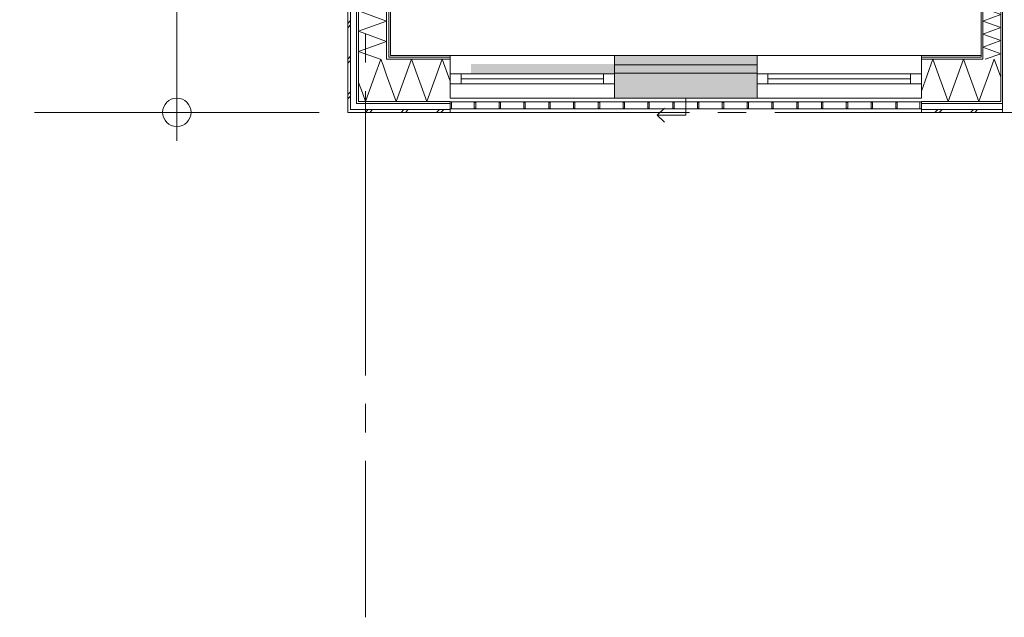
# Model space of a CAD drawing. Header units: millimetres. Extents: x -14925 to 266687, y -3550 to 35834.
# Tile 256 of 256: x 178882 to 185798, y -3550 to 652. Entities that reach past the tile are written whole.
import ezdxf
from ezdxf.enums import TextEntityAlignment as Align

# ---------------------------------------------------------------- set-up
doc = ezdxf.new("R2010")
doc.units = ezdxf.units.MM
doc.header["$MEASUREMENT"] = 0
doc.linetypes.add('B0204', pattern=[2600, 2000, -200, 200, -200])
for name, color, linetype in [('34 Balustrades', 7, 'Continuous'), ('A Stramien', 7, 'Continuous'), ('New_21 Buitenwanden', 7, 'Continuous'), ('New_21 Buitenwanden 2D arcering', 7, 'Continuous'), ('New_21 Buitenwanden Afdek-arcering', 7, 'Continuous'), ('New_21 Buitenwanden Deuren', 7, 'Continuous'), ('New_21 Buitenwanden Doorsnede-arcering', 7, 'Continuous'), ('New_21 Buitenwanden Laagscheidingslijnen', 7, 'Continuous'), ('New_21 Buitenwanden Ramen', 7, 'Continuous'), ('New_22 C Binnenwanden', 7, 'Continuous'), ('New_22 C Binnenwanden Doorsnede-arcering', 7, 'Continuous'), ('New_22 C Binnenwanden Laagscheidingslijnen', 7, 'Continuous'), ('New_Z Gebruiksopp Zone omranding', 7, 'Continuous'), ('Tekst_dim 1_ 100 .DO', 7, 'Continuous')]:
    doc.layers.add(name, color=color, linetype=linetype)
doc.styles.add('GENERATED_STYLE_2', font='verdana.ttf')
doc.dimstyles.new('GENERATED_STYLE__1', dxfattribs={"dimtxt": 400, "dimasz": 380, "dimexe": 0.18, "dimexo": 0.0625, "dimgap": 0, "dimtad": 1, "dimdec": 0, "dimzin": 0, "dimdsep": 46, "dimtxsty": 'GENERATED_STYLE_2', "dimblk": 'ARROWHEAD_7', "dimblk1": 'ARROWHEAD_7', "dimblk2": 'ARROWHEAD_7', "dimcen": 0.09, "dimse1": 1, "dimse2": 1, "dimclrd": 9, "dimclre": 9, "dimclrt": 9, "dimadec": 1, "dimazin": 0, "dimtfac": 1, "dimtdec": 4, "dimtmove": 0, "dimatfit": 3, "dimfxl": 1, "dimtolj": 1, "dimtzin": 0, "dimarcsym": 0})
pattern_1 = [(0, (181310.86, 0), (0, 100), [])]
pattern_2 = [(0, (181310.86, 0), (0, 346.41), [0, -200]), (0, (181410.86, 173.2), (0, 346.41), [0, -200])]
pattern_3 = [(270, (181310.86, 0), (100, 0), [])]

# ---------------------------------------------------------------- blocks, each defined once
blk = doc.blocks.new('*X3994', base_point=(181310.9, 0))
at = {"layer": 'New_21 Buitenwanden Doorsnede-arcering', "color": 7, "linetype": 'Continuous', "lineweight": 0}
for p, q in [((181374.3, 251.2), (181418.6, 373)), ((181434, 330.8), (181418.6, 373)), ((181288.9, 137.4), (181262.9, 208.9))]:
    blk.add_line(p, q, dxfattribs=at)
blk = doc.blocks.new('*X3997', base_point=(181310.9, 0))
at = {"layer": 'New_21 Buitenwanden Doorsnede-arcering', "color": 7, "linetype": 'Continuous', "lineweight": 0}
for p, q in [((181310.9, 0), (181330.9, 20)), ((181340.9, 0), (181360.9, 20)), ((181560.9, 0), (181580.9, 20)), ((181590.9, 0), (181610.9, 20)), ((181810.9, 0), (181830.9, 20)), ((181840.9, 0), (181860.9, 20))]:
    blk.add_line(p, q, dxfattribs=at)
blk = doc.blocks.new('*X3998', base_point=(181310.9, 0))
at = {"layer": 'New_21 Buitenwanden Doorsnede-arcering', "color": 7, "linetype": 'Continuous', "lineweight": 0}
for p, q in [((181458.9, 262.4), (181434, 330.8)), ((181310.9, 77), (181374.3, 251.2)), ((181310.9, 77), (181288.9, 137.4))]:
    blk.add_line(p, q, dxfattribs=at)
blk = doc.blocks.new('*X3999', base_point=(181310.9, 0))
at = {"layer": 'New_21 Buitenwanden Doorsnede-arcering', "color": 7, "linetype": 'Continuous', "lineweight": 0}
for p, q in [((181526.3, 77), (181634.1, 373)), ((181741.8, 77), (181634.1, 373)), ((181741.8, 77), (181849.5, 373)), ((181905.9, 218.3), (181849.5, 373)), ((181526.3, 77), (181458.9, 262.4))]:
    blk.add_line(p, q, dxfattribs=at)
blk = doc.blocks.new('Wall_593_2', base_point=(181485.9, 400))
at = {"layer": 'New_21 Buitenwanden Doorsnede-arcering', "linetype": 'Continuous', "lineweight": 0, "true_color": 0x000000}
h = blk.add_hatch(dxfattribs=at)
h.set_pattern_fill('325_Houtachtig_plaatmate_E3', color=18, style=0, pattern_type=2)
h.set_pattern_definition(pattern_1)
h.paths.add_polyline_path([(181465.6, 373), (181473.9, 384), (181473.9, 388), (181458.9, 388), (181458.9, 373)])
h = blk.add_hatch(dxfattribs=at)
h.set_pattern_fill('325_Houtachtig_plaatmate_E3', color=18, style=0, pattern_type=2)
h.set_pattern_definition(pattern_1)
h.paths.add_polyline_path([(181473.9, 384), (181465.6, 373), (181473.9, 373)])
h = blk.add_hatch(dxfattribs=at)
h.set_pattern_fill('720_Gips_0002', color=18, style=0, pattern_type=2)
h.set_pattern_definition(pattern_2)
h.paths.add_polyline_path([(181473.9, 388), (181476.9, 388), (181485.9, 400), (181473.9, 400)])
h = blk.add_hatch(dxfattribs=at)
h.set_pattern_fill('325_Houtachtig_plaatmate_E3', color=18, style=0, pattern_type=2)
h.set_pattern_definition(pattern_1)
h.paths.add_polyline_path([(181473.9, 388), (181473.9, 384), (181476.9, 388)])
h = blk.add_hatch(dxfattribs=at)
h.set_pattern_fill('325_Houtachtig_plaatmate_E3', color=18, style=0, pattern_type=2)
h.set_pattern_definition(pattern_1)
h.paths.add_polyline_path([(181473.9, 373), (181905.9, 373), (181905.9, 388), (181476.9, 388), (181473.9, 384)])
h = blk.add_hatch(dxfattribs=at)
h.set_pattern_fill('720_Gips_0002', color=18, style=0, pattern_type=2)
h.set_pattern_definition(pattern_2)
h.paths.add_polyline_path([(181485.9, 400), (181476.9, 388), (181485.9, 388)])
h = blk.add_hatch(dxfattribs=at)
h.set_pattern_fill('720_Gips_0002', color=18, style=0, pattern_type=2)
h.set_pattern_definition(pattern_2)
h.paths.add_polyline_path([(181485.9, 388), (181905.9, 388), (181905.9, 400), (181485.9, 400)])
h = blk.add_hatch(dxfattribs=at)
h.set_pattern_fill('325_Houtachtig_plaatmate_E3', color=18, style=0, pattern_type=2)
h.set_pattern_definition(pattern_1)
h.paths.add_polyline_path([(181262.9, 77), (181247.9, 77), (181247.9, 62), (181262.9, 62)])
h = blk.add_hatch(dxfattribs=at)
h.set_pattern_fill('325_Houtachtig_plaatmate_E3', color=18, style=0, pattern_type=2)
h.set_pattern_definition(pattern_1)
h.paths.add_polyline_path([(181262.9, 62), (181905.9, 62), (181905.9, 77), (181262.9, 77)])
at = {"layer": 'New_21 Buitenwanden', "color": 9, "linetype": 'Continuous', "lineweight": 0, "flags": 128}
for points in [[(181905.9, 400), (181485.9, 400)], [(181185.9, 0), (181185.9, 20)], [(181185.9, 0), (181905.9, 0)], [(181905.9, 20), (181905.9, 30)], [(181905.9, 0), (181905.9, 20)]]:
    blk.add_lwpolyline(points, dxfattribs=at)
at = {"layer": 'New_21 Buitenwanden Laagscheidingslijnen', "color": 9, "linetype": 'Continuous', "lineweight": 0}
for p, q in [((181262.9, 373), (181262.9, 102.7)), ((181458.9, 388), (181458.9, 373)), ((181465.6, 373), (181458.9, 373)), ((181465.6, 373), (181473.9, 373)), ((181473.9, 400), (181473.9, 388)), ((181476.9, 388), (181473.9, 388)), ((181473.9, 373), (181905.9, 373)), ((181476.9, 388), (181485.9, 388)), ((181485.9, 388), (181905.9, 388)), ((181247.9, 77), (181247.9, 62)), ((181262.9, 102.7), (181262.9, 77)), ((181262.9, 77), (181458.9, 77)), ((181458.9, 77), (181905.9, 77)), ((181205.9, 62), (181205.9, 26.7)), ((181205.9, 26.7), (181205.9, 20)), ((181205.9, 20), (181247.9, 20)), ((181247.9, 62), (181262.9, 62)), ((181247.9, 20), (181905.9, 20)), ((181262.9, 62), (181905.9, 62))]:
    blk.add_line(p, q, dxfattribs=at)
at = {"layer": 'New_21 Buitenwanden', "color": 1, "lineweight": 0}
for name in ['*X3994', '*X3999', '*X3998', '*X3997']:
    blk.add_blockref(name, (181310.9, 0), dxfattribs=at)
blk = doc.blocks.new('*X4015', base_point=(181310.9, 0))
at = {"layer": 'New_22 C Binnenwanden Doorsnede-arcering', "color": 7, "linetype": 'Continuous', "lineweight": 0}
for p, q in [((185647.9, 1559.2), (185773.9, 1605.1)), ((185661.5, 1646), (185773.9, 1605.1)), ((185647.9, 1559.2), (185773.9, 1513.4)), ((185647.9, 1467.5), (185773.9, 1513.4)), ((185647.9, 1467.5), (185773.9, 1421.7)), ((185647.9, 1375.8), (185773.9, 1421.7)), ((185647.9, 1375.8), (185773.9, 1329.9)), ((185647.9, 1284.1), (185773.9, 1329.9)), ((185647.9, 1284.1), (185773.9, 1238.2)), ((185647.9, 1192.4), (185773.9, 1238.2)), ((185647.9, 1192.4), (185773.9, 1146.5)), ((185647.9, 1100.6), (185773.9, 1146.5)), ((185647.9, 1100.6), (185773.9, 1054.8)), ((185647.9, 1008.9), (185773.9, 1054.8)), ((185647.9, 1008.9), (185773.9, 963.1)), ((185647.9, 917.2), (185773.9, 963.1)), ((185647.9, 917.2), (185773.9, 871.3)), ((185647.9, 825.5), (185773.9, 871.3)), ((185647.9, 825.5), (185773.9, 779.6)), ((185647.9, 733.8), (185773.9, 779.6)), ((185647.9, 733.8), (185773.9, 687.9)), ((185647.9, 642), (185773.9, 687.9)), ((185647.9, 642), (185773.9, 596.2)), ((185647.9, 550.3), (185773.9, 596.2)), ((185647.9, 550.3), (185773.9, 504.5)), ((185647.9, 458.6), (185773.9, 504.5)), ((185647.9, 458.6), (185773.9, 412.7)), ((185664.7, 373), (185773.9, 412.7))]:
    blk.add_line(p, q, dxfattribs=at)
blk = doc.blocks.new('Wall_596_2', base_point=(185635.9, 400))
at = {"layer": 'New_22 C Binnenwanden Doorsnede-arcering', "linetype": 'Continuous', "lineweight": 0, "true_color": 0x000000}
h = blk.add_hatch(dxfattribs=at)
h.set_pattern_fill('325_Houtachtig_plaatmate_E3', color=18, style=0, pattern_type=2)
h.set_pattern_definition(pattern_3)
h.paths.add_polyline_path([(185785.9, 77), (185785.9, 7173), (185773.9, 7173), (185773.9, 77)])
h = blk.add_hatch(dxfattribs=at)
h.set_pattern_fill('325_Houtachtig_plaatmate_E3', color=18, style=0, pattern_type=2)
h.set_pattern_definition(pattern_3)
h.paths.add_polyline_path([(185647.9, 388), (185647.9, 1634), (185635.9, 1634), (185635.9, 400), (185640.4, 388)])
h = blk.add_hatch(dxfattribs=at)
h.set_pattern_fill('325_Houtachtig_plaatmate_E3', color=18, style=0, pattern_type=2)
h.set_pattern_definition(pattern_3)
h.paths.add_polyline_path([(185640.4, 388), (185635.9, 400), (185635.9, 388)])
at = {"layer": 'New_21 Buitenwanden Laagscheidingslijnen', "color": 1, "linetype": 'Continuous', "lineweight": 0}
blk.add_line((185635.9, 400), (185635.9, 388), dxfattribs=at)
at = {"layer": 'New_22 C Binnenwanden', "color": 1, "linetype": 'Continuous', "lineweight": 0, "flags": 128}
for points in [[(185785.9, 77), (185785.9, 7173)], [(185635.9, 1634), (185635.9, 400)]]:
    blk.add_lwpolyline(points, dxfattribs=at)
at = {"layer": 'New_22 C Binnenwanden Laagscheidingslijnen', "color": 1, "linetype": 'Continuous', "lineweight": 0}
for p, q in [((185773.9, 6877), (185773.9, 373)), ((185647.9, 1646), (185647.9, 388)), ((185647.9, 373), (185647.9, 388)), ((185773.9, 77), (185773.9, 373))]:
    blk.add_line(p, q, dxfattribs=at)
at = {"layer": 'New_22 C Binnenwanden', "color": 1, "lineweight": 0}
blk.add_blockref('*X4015', (181310.9, 0), dxfattribs=at)
blk = doc.blocks.new('Rnx horizontaal 26[69]_2', base_point=(181310.9, 0))
at = {"layer": 'New_21 Buitenwanden Ramen', "color": 7, "linetype": 'Continuous', "lineweight": 0}
for p, q in [((181905.9, 400), (181893.9, 400)), ((181905.9, 400), (181893.9, 400)), ((183059.9, 400), (181905.9, 400)), ((181905.9, 388), (181905.9, 400)), ((181905.9, 388), (181905.9, 400)), ((181905.9, 373), (181905.9, 388)), ((181905.9, 373), (181905.9, 388)), ((181905.9, 270), (181905.9, 373)), ((181905.9, 270), (181905.9, 373)), ((183059.9, 388), (183059.9, 400)), ((183059.9, 388), (183059.9, 400)), ((183059.9, 400), (183071.9, 400)), ((183059.9, 400), (183071.9, 400)), ((183059.9, 373), (183059.9, 388)), ((183059.9, 373), (183059.9, 388)), ((183059.9, 270), (183059.9, 373)), ((183059.9, 270), (183059.9, 373)), ((181905.9, 270), (181981.9, 270)), ((181905.9, 200), (181905.9, 270)), ((181905.9, 200), (181905.9, 270)), ((181981.9, 270), (181981.9, 200)), ((181981.9, 270), (182983.9, 270)), ((182983.9, 235), (181981.9, 235)), ((182983.9, 200), (182983.9, 270)), ((182983.9, 270), (183059.9, 270)), ((183059.9, 200), (183059.9, 270)), ((183059.9, 200), (183059.9, 270)), ((181981.9, 200), (181905.9, 200)), ((181905.9, 177), (181905.9, 200)), ((181905.9, 162), (181905.9, 177)), ((181905.9, 120), (181905.9, 162)), ((182983.9, 200), (181981.9, 200)), ((183059.9, 200), (182983.9, 200)), ((183059.9, 177), (183059.9, 200)), ((183059.9, 162), (183059.9, 177)), ((183059.9, 120), (183059.9, 162)), ((181905.9, 100), (181905.9, 120)), ((183059.9, 100), (181905.9, 100)), ((183059.9, 100), (183059.9, 120))]:
    blk.add_line(p, q, dxfattribs=at)
blk = doc.blocks.new('Rnx horizontaal 26[70]_2', base_point=(181310.9, 0))
at = {"layer": 'New_21 Buitenwanden Ramen', "color": 7, "linetype": 'Continuous', "lineweight": 0}
for p, q in [((184061.9, 400), (184049.9, 400)), ((184061.9, 400), (184049.9, 400)), ((185215.9, 400), (184061.9, 400)), ((184061.9, 388), (184061.9, 400)), ((184061.9, 388), (184061.9, 400)), ((184061.9, 373), (184061.9, 388)), ((184061.9, 373), (184061.9, 388)), ((184061.9, 270), (184061.9, 373)), ((184061.9, 270), (184061.9, 373)), ((185215.9, 388), (185215.9, 400)), ((185215.9, 388), (185215.9, 400)), ((185215.9, 400), (185227.9, 400)), ((185215.9, 400), (185227.9, 400)), ((185215.9, 373), (185215.9, 388)), ((185215.9, 373), (185215.9, 388)), ((185215.9, 270), (185215.9, 373)), ((185215.9, 270), (185215.9, 373)), ((184061.9, 270), (184137.9, 270)), ((184061.9, 200), (184061.9, 270)), ((184061.9, 200), (184061.9, 270)), ((184137.9, 270), (184137.9, 200)), ((184137.9, 270), (185139.9, 270)), ((185139.9, 235), (184137.9, 235)), ((185139.9, 200), (185139.9, 270)), ((185139.9, 270), (185215.9, 270)), ((185215.9, 200), (185215.9, 270)), ((185215.9, 200), (185215.9, 270)), ((184137.9, 200), (184061.9, 200)), ((184061.9, 177), (184061.9, 200)), ((184061.9, 162), (184061.9, 177)), ((184061.9, 120), (184061.9, 162)), ((185139.9, 200), (184137.9, 200)), ((185215.9, 200), (185139.9, 200)), ((185215.9, 177), (185215.9, 200)), ((185215.9, 162), (185215.9, 177)), ((185215.9, 120), (185215.9, 162)), ((184061.9, 100), (184061.9, 120)), ((185215.9, 100), (184061.9, 100)), ((185215.9, 100), (185215.9, 120))]:
    blk.add_line(p, q, dxfattribs=at)
blk = doc.blocks.new('DS1 in wand 26[209]_2', base_point=(181310.9, 0))
at = {"layer": 'New_21 Buitenwanden Deuren', "color": 7, "linetype": 'Continuous', "lineweight": 0}
for p, q in [((183059.9, 400), (182983.9, 400)), ((183059.9, 400), (182983.9, 400)), ((184061.9, 400), (183059.9, 400)), ((183059.9, 388), (183059.9, 400)), ((183059.9, 388), (183059.9, 400)), ((183059.9, 373), (183059.9, 388)), ((183059.9, 373), (183059.9, 388)), ((183059.9, 340), (183059.9, 373)), ((183059.9, 340), (183059.9, 373)), ((183059.9, 275), (183059.9, 335)), ((183059.9, 335), (184061.9, 335)), ((184061.9, 335), (184061.9, 275)), ((184061.9, 275), (183059.9, 275)), ((183059.9, 177), (183059.9, 270)), ((183059.9, 162), (183059.9, 177)), ((183059.9, 120), (183059.9, 162)), ((183059.9, 100), (183059.9, 120)), ((184061.9, 100), (183059.9, 100)), ((183560.9, 100), (183560.9, -20)), ((183360.9, -20), (183410.9, 30)), ((183560.9, -20), (183360.9, -20)), ((183360.9, -20), (183410.9, -70))]:
    blk.add_line(p, q, dxfattribs=at)
blk = doc.blocks.new('Wall_607_2', base_point=(181905.9, 400))
at = {"layer": 'New_21 Buitenwanden 2D arcering', "linetype": 'Continuous', "lineweight": 0, "true_color": 0xffffff}
blk.add_hatch(color=7, dxfattribs=at).paths.add_polyline_path([(183059.9, 270), (183059.9, 340), (182052.9, 340), (182052.9, 270)])
at = {"layer": 'New_21 Buitenwanden Afdek-arcering', "linetype": 'Continuous', "lineweight": 0, "true_color": 0xffffff}
blk.add_hatch(color=7, dxfattribs=at).paths.add_polyline_path([(183059.9, 100), (184061.9, 100), (184061.9, 400), (183059.9, 400)])
at = {"layer": 'New_21 Buitenwanden', "color": 9, "linetype": 'Continuous', "lineweight": 0}
for p, q in [((181905.9, 400), (181893.9, 400)), ((181905.9, 388), (181905.9, 400)), ((181905.9, 373), (181905.9, 388)), ((181905.9, 270), (181905.9, 373)), ((185215.9, 400), (185227.9, 400)), ((185215.9, 388), (185215.9, 400)), ((185215.9, 373), (185215.9, 388)), ((185215.9, 270), (185215.9, 373)), ((181905.9, 200), (181905.9, 270)), ((185215.9, 200), (185215.9, 270)), ((181905.9, 177), (181905.9, 200)), ((181905.9, 162), (181905.9, 177)), ((181905.9, 120), (181905.9, 162)), ((185215.9, 177), (185215.9, 200)), ((185215.9, 162), (185215.9, 177)), ((185215.9, 120), (185215.9, 162)), ((181905.9, 100), (181905.9, 120)), ((185215.9, 100), (185215.9, 120))]:
    blk.add_line(p, q, dxfattribs=at)
at = {"layer": 'New_21 Buitenwanden Deuren', "color": 7, "linetype": 'Continuous', "lineweight": 0}
blk.add_blockref('DS1 in wand 26[209]_2', (181310.9, 0), dxfattribs=at)
at = {"layer": 'New_21 Buitenwanden Ramen', "color": 7, "linetype": 'Continuous', "lineweight": 0}
for name in ['Rnx horizontaal 26[69]_2', 'Rnx horizontaal 26[70]_2']:
    blk.add_blockref(name, (181310.9, 0), dxfattribs=at)
blk = doc.blocks.new('*X4774', base_point=(181310.9, 0))
at = {"layer": 'New_21 Buitenwanden Doorsnede-arcering', "color": 7, "linetype": 'Continuous', "lineweight": 0}
for p in [(185687.6, 262), (185773.9, 247)]:
    blk.add_line(p, (185728, 373), dxfattribs=at)
blk = doc.blocks.new('*X4776', base_point=(181310.9, 0))
at = {"layer": 'New_21 Buitenwanden Doorsnede-arcering', "color": 7, "linetype": 'Continuous', "lineweight": 0}
for p, q in [((185310.9, 0), (185330.9, 20)), ((185340.9, 0), (185360.9, 20)), ((185560.9, 0), (185580.9, 20)), ((185590.9, 0), (185610.9, 20))]:
    blk.add_line(p, q, dxfattribs=at)
blk = doc.blocks.new('*X4777', base_point=(181310.9, 0))
at = {"layer": 'New_21 Buitenwanden Doorsnede-arcering', "color": 7, "linetype": 'Continuous', "lineweight": 0}
for p, q in [((185215.9, 149.9), (185297.1, 373)), ((185404.8, 77), (185297.1, 373)), ((185404.8, 77), (185512.5, 373)), ((185620.3, 77), (185512.5, 373)), ((185620.3, 77), (185647.9, 152.8))]:
    blk.add_line(p, q, dxfattribs=at)
blk = doc.blocks.new('*X4778', base_point=(181310.9, 0))
at = {"layer": 'New_21 Buitenwanden Doorsnede-arcering', "color": 7, "linetype": 'Continuous', "lineweight": 0}
blk.add_line((185647.9, 152.8), (185687.6, 262), dxfattribs=at)
blk = doc.blocks.new('Wall_785_2', base_point=(185215.9, 400))
at = {"layer": 'New_21 Buitenwanden Doorsnede-arcering', "linetype": 'Continuous', "lineweight": 0, "true_color": 0x000000}
h = blk.add_hatch(dxfattribs=at)
h.set_pattern_fill('720_Gips_0002', color=18, style=0, pattern_type=2)
h.set_pattern_definition(pattern_2)
h.paths.add_polyline_path([(185635.9, 400), (185215.9, 400), (185215.9, 388), (185635.9, 388)])
h = blk.add_hatch(dxfattribs=at)
h.set_pattern_fill('325_Houtachtig_plaatmate_E3', color=18, style=0, pattern_type=2)
h.set_pattern_definition(pattern_1)
h.paths.add_polyline_path([(185635.9, 388), (185215.9, 388), (185215.9, 373), (185635.9, 373)])
h = blk.add_hatch(dxfattribs=at)
h.set_pattern_fill('325_Houtachtig_plaatmate_E3', color=18, style=0, pattern_type=2)
h.set_pattern_definition(pattern_1)
h.paths.add_polyline_path([(185635.9, 373), (185646, 373), (185640.4, 388), (185635.9, 388)])
h = blk.add_hatch(dxfattribs=at)
h.set_pattern_fill('325_Houtachtig_plaatmate_E3', color=18, style=0, pattern_type=2)
h.set_pattern_definition(pattern_1)
h.paths.add_polyline_path([(185647.9, 373), (185647.9, 388), (185640.4, 388), (185646, 373)])
h = blk.add_hatch(dxfattribs=at)
h.set_pattern_fill('325_Houtachtig_plaatmate_E3', color=18, style=0, pattern_type=2)
h.set_pattern_definition(pattern_1)
h.paths.add_polyline_path([(185215.9, 62), (185762.6, 62), (185757, 77), (185215.9, 77)])
h = blk.add_hatch(dxfattribs=at)
h.set_pattern_fill('325_Houtachtig_plaatmate_E3', color=18, style=0, pattern_type=2)
h.set_pattern_definition(pattern_1)
h.paths.add_polyline_path([(185773.9, 62), (185773.9, 77), (185757, 77), (185762.6, 62)])
h = blk.add_hatch(dxfattribs=at)
h.set_pattern_fill('325_Houtachtig_plaatmate_E3', color=18, style=0, pattern_type=2)
h.set_pattern_definition(pattern_1)
h.paths.add_polyline_path([(185785.9, 62), (185785.9, 77), (185773.9, 77), (185773.9, 62)])
at = {"layer": 'New_21 Buitenwanden', "color": 9, "linetype": 'Continuous', "lineweight": 0, "flags": 128}
for points in [[(185635.9, 400), (185215.9, 400)], [(185215.9, 20), (185215.9, 30)], [(185215.9, 0), (185215.9, 20)], [(185215.9, 0), (185785.9, 0)]]:
    blk.add_lwpolyline(points, dxfattribs=at)
at = {"layer": 'New_21 Buitenwanden Laagscheidingslijnen', "color": 9, "linetype": 'Continuous', "lineweight": 0}
for p, q in [((185215.9, 388), (185635.9, 388)), ((185215.9, 373), (185635.9, 373)), ((185635.9, 373), (185646, 373)), ((185215.9, 77), (185647.9, 77)), ((185647.9, 77), (185757, 77)), ((185215.9, 62), (185762.6, 62)), ((185215.9, 20), (185778.4, 20))]:
    blk.add_line(p, q, dxfattribs=at)
at = {"layer": 'New_21 Buitenwanden Laagscheidingslijnen', "color": 1, "linetype": 'Continuous', "lineweight": 0}
blk.add_line((185635.9, 400), (185635.9, 388), dxfattribs=at)
at = {"layer": 'New_22 C Binnenwanden', "color": 9, "linetype": 'Continuous', "lineweight": 0, "flags": 128}
for points in [[(185785.9, 62), (185785.9, 77)], [(185785.9, 20), (185785.9, 62)], [(185785.9, 0), (185785.9, 20)]]:
    blk.add_lwpolyline(points, dxfattribs=at)
at = {"layer": 'New_22 C Binnenwanden Laagscheidingslijnen', "color": 9, "linetype": 'Continuous', "lineweight": 0}
for p, q in [((185647.9, 373), (185646, 373)), ((185773.9, 77), (185757, 77)), ((185773.9, 62), (185762.6, 62)), ((185785.9, 62), (185773.9, 62)), ((185785.9, 20), (185778.4, 20))]:
    blk.add_line(p, q, dxfattribs=at)
at = {"layer": 'New_22 C Binnenwanden Laagscheidingslijnen', "color": 1, "linetype": 'Continuous', "lineweight": 0}
for p, q in [((185647.9, 373), (185647.9, 388)), ((185773.9, 77), (185773.9, 373))]:
    blk.add_line(p, q, dxfattribs=at)
at = {"layer": 'New_21 Buitenwanden', "color": 1, "lineweight": 0}
for name in ['*X4777', '*X4774', '*X4778', '*X4776']:
    blk.add_blockref(name, (181310.9, 0), dxfattribs=at)
blk = doc.blocks.new('*X4787', base_point=(181310.9, 0))
at = {"layer": 'New_21 Buitenwanden Doorsnede-arcering', "color": 7, "linetype": 'Continuous', "lineweight": 0}
for p, q in [((181185.9, 625), (181205.9, 645)), ((181185.9, 595), (181190.9, 600)), ((181190.9, 600), (181205.9, 615)), ((181185.9, 375), (181205.9, 395)), ((181185.9, 345), (181205.9, 365)), ((181185.9, 125), (181205.9, 145)), ((181185.9, 95), (181190.9, 100)), ((181190.9, 100), (181205.9, 115))]:
    blk.add_line(p, q, dxfattribs=at)
blk = doc.blocks.new('*X4788', base_point=(181310.9, 0))
at = {"layer": 'New_21 Buitenwanden Doorsnede-arcering', "color": 7, "linetype": 'Continuous', "lineweight": 0}
for p, q in [((181262.9, 713.4), (181281, 720)), ((181262.9, 713.4), (181458.9, 642)), ((181262.9, 570.7), (181458.9, 642)), ((181262.9, 570.7), (181458.9, 499.4)), ((181262.9, 428), (181458.9, 499.4)), ((181262.9, 428), (181414.1, 373))]:
    blk.add_line(p, q, dxfattribs=at)
blk = doc.blocks.new('Wall_787_2', base_point=(181485.9, 720))
at = {"layer": 'New_21 Buitenwanden Doorsnede-arcering', "linetype": 'Continuous', "lineweight": 0, "true_color": 0x000000}
h = blk.add_hatch(dxfattribs=at)
h.set_pattern_fill('325_Houtachtig_plaatmate_E3', color=18, style=0, pattern_type=2)
h.set_pattern_definition(pattern_3)
h.paths.add_polyline_path([(181247.9, 720), (181247.9, 82.7), (181262.9, 102.7), (181262.9, 720)])
h = blk.add_hatch(dxfattribs=at)
h.set_pattern_fill('325_Houtachtig_plaatmate_E3', color=18, style=0, pattern_type=2)
h.set_pattern_definition(pattern_3)
h.paths.add_polyline_path([(181473.9, 388), (181473.9, 720), (181458.9, 720), (181458.9, 388)])
h = blk.add_hatch(dxfattribs=at)
h.set_pattern_fill('720_Gips_0002', color=18, style=0, pattern_type=2)
h.set_pattern_definition([(270, (181310.86, 0), (346.41, 0), [0, -200]), (270, (181484.07, -100), (346.41, 0), [0, -200])])
h.paths.add_polyline_path([(181485.9, 400), (181485.9, 720), (181473.9, 720), (181473.9, 400)])
h = blk.add_hatch(dxfattribs=at)
h.set_pattern_fill('325_Houtachtig_plaatmate_E3', color=18, style=0, pattern_type=2)
h.set_pattern_definition(pattern_3)
h.paths.add_polyline_path([(181262.9, 102.7), (181247.9, 82.7), (181247.9, 77), (181262.9, 77)])
at = {"layer": 'New_21 Buitenwanden', "color": 9, "linetype": 'Continuous', "lineweight": 0, "flags": 128}
for points in [[(181185.9, 720), (181185.9, 20)], [(181185.9, 720), (181205.9, 720)], [(181205.9, 720), (181215.9, 720)], [(181485.9, 400), (181485.9, 720)]]:
    blk.add_lwpolyline(points, dxfattribs=at)
at = {"layer": 'New_21 Buitenwanden Laagscheidingslijnen', "color": 9, "linetype": 'Continuous', "lineweight": 0}
for p, q in [((181205.9, 720), (181205.9, 62)), ((181247.9, 720), (181247.9, 82.7)), ((181262.9, 720), (181262.9, 373)), ((181458.9, 720), (181458.9, 388)), ((181473.9, 720), (181473.9, 400)), ((181262.9, 373), (181262.9, 102.7)), ((181458.9, 388), (181458.9, 373)), ((181473.9, 400), (181473.9, 388)), ((181247.9, 82.7), (181247.9, 77)), ((181247.9, 77), (181247.9, 62)), ((181262.9, 102.7), (181262.9, 77)), ((181205.9, 62), (181205.9, 26.7)), ((181205.9, 26.7), (181205.9, 20))]:
    blk.add_line(p, q, dxfattribs=at)
at = {"layer": 'New_21 Buitenwanden', "color": 1, "lineweight": 0}
for name in ['*X4788', '*X4787']:
    blk.add_blockref(name, (181310.9, 0), dxfattribs=at)
blk = doc.blocks.new('Railing_33_2', base_point=(181310.9, 0))
at = {"layer": '34 Balustrades', "color": 9, "linetype": 'Continuous', "lineweight": 0, "flags": 128}
for points in [[(181905.9, 75), (181905.9, 25), (185215.9, 25), (185215.9, 75)], [(181905.9, 75), (181905.9, 25), (185215.9, 25), (185215.9, 75)], [(181905.9, 75), (181905.9, 25), (181915.9, 25), (181915.9, 75)], [(185205.9, 75), (185205.9, 25), (185215.9, 25), (185215.9, 75)]]:
    blk.add_lwpolyline(points, close=True, dxfattribs=at)
at = {"layer": '34 Balustrades', "color": 7, "linetype": 'Continuous', "lineweight": 0, "flags": 128}
for points in [[(182075.1, 70), (182075.1, 30), (182085.1, 30), (182085.1, 70)], [(182249.3, 70), (182249.3, 30), (182259.3, 30), (182259.3, 70)], [(182423.5, 70), (182423.5, 30), (182433.5, 30), (182433.5, 70)], [(182597.7, 70), (182597.7, 30), (182607.7, 30), (182607.7, 70)], [(182771.9, 70), (182771.9, 30), (182781.9, 30), (182781.9, 70)], [(182946.1, 70), (182946.1, 30), (182956.1, 30), (182956.1, 70)], [(183120.3, 70), (183120.3, 30), (183130.3, 30), (183130.3, 70)], [(183294.5, 70), (183294.5, 30), (183304.5, 30), (183304.5, 70)], [(183468.8, 70), (183468.8, 30), (183478.8, 30), (183478.8, 70)], [(183643, 70), (183643, 30), (183653, 30), (183653, 70)], [(183817.2, 70), (183817.2, 30), (183827.2, 30), (183827.2, 70)], [(183991.4, 70), (183991.4, 30), (184001.4, 30), (184001.4, 70)], [(184165.6, 70), (184165.6, 30), (184175.6, 30), (184175.6, 70)], [(184339.8, 70), (184339.8, 30), (184349.8, 30), (184349.8, 70)], [(184514, 70), (184514, 30), (184524, 30), (184524, 70)], [(184688.2, 70), (184688.2, 30), (184698.2, 30), (184698.2, 70)], [(184862.4, 70), (184862.4, 30), (184872.4, 30), (184872.4, 70)], [(185036.7, 70), (185036.7, 30), (185046.7, 30), (185046.7, 70)]]:
    blk.add_lwpolyline(points, close=True, dxfattribs=at)
blk = doc.blocks.new('Standard grid marker_2')
at = {"layer": 'A Stramien', "color": 7, "linetype": 'B0204', "lineweight": 0}
for p, q in [((1000, 0), (24500, 0)), ((24500, 0), (25500, 0))]:
    blk.add_line(p, q, dxfattribs=at)
at = {"layer": 'A Stramien', "color": 9, "lineweight": 0, "style": 'GENERATED_STYLE_2'}
blk.add_attdef('AC_MarkerText_1', text='', height=400, rotation=90, dxfattribs=at).set_placement((-948.6, -142.5), align=Align.TOP_CENTER)
blk = doc.blocks.new('Standard grid marker_3')
at = {"layer": 'A Stramien', "color": 7, "linetype": 'B0204', "lineweight": 0}
blk.add_line((1000, 0), (46550, 0), dxfattribs=at)
at = {"layer": 'A Stramien', "color": 9, "lineweight": 0, "style": 'GENERATED_STYLE_2'}
for tag, p in [('AC_MarkerText_1_0', (-600, 206.1)), ('AC_MarkerText_1_1', (48150, 206.1))]:
    blk.add_attdef(tag, text='', height=400, dxfattribs=at).set_placement(p, align=Align.TOP_CENTER)
blk = doc.blocks.new('*D5109', base_point=(181310.9, 0))
at = {"layer": 'Tekst_dim 1_ 100 .DO', "color": 9, "linetype": 'Continuous', "lineweight": 0}
for p, q in [((179985.9, 100), (179985.9, 7350)), ((180360.9, 7250), (179610.9, 7250)), ((179985.9, -200), (179985.9, 100)), ((180360.9, 0), (179610.9, 0))]:
    blk.add_line(p, q, dxfattribs=at)
for centre in [(179985.9, 7250), (179985.9, 0)]:
    blk.add_circle(centre, 100, dxfattribs=at)
at = {"layer": 'Tekst_dim 1_ 100 .DO', "color": 9, "lineweight": 0, "insert": (179905.9, 2827.7), "char_height": 400, "attachment_point": 7, "rotation": 90, "style": 'GENERATED_STYLE_2'}
blk.add_mtext('\\A1;{\\pql;\\fVerdana|b0|i0|c0|p0;\\W1.000000;7.250}', dxfattribs=at)
blk = doc.blocks.new('ARROWHEAD_7')
at = {"color": 0, "linetype": 'Continuous', "lineweight": 0}
for p, q in [((0, -0.25), (0, 0.25)), ((0, 0), (-1, 0)), ((-0.25, 0), (0.25, 0))]:
    blk.add_line(p, q, dxfattribs=at)
blk.add_circle((0, 0), 0.25, dxfattribs=at)
blk = doc.blocks.new('*D5110', base_point=(181310.9, 0))
at = {"layer": 'Tekst_dim 1_ 100 .DO', "color": 9, "linetype": 'Continuous', "lineweight": 0}
for p, q in [((179985.9, 7350), (179985.9, 10850)), ((180360.9, 10750), (179610.9, 10750)), ((179985.9, 100), (179985.9, 7350)), ((180360.9, 7250), (179610.9, 7250))]:
    blk.add_line(p, q, dxfattribs=at)
for centre in [(179985.9, 10750), (179985.9, 7250)]:
    blk.add_circle(centre, 100, dxfattribs=at)
at = {"layer": 'Tekst_dim 1_ 100 .DO', "color": 9, "lineweight": 0, "insert": (179905.9, 8202.7), "char_height": 400, "attachment_point": 7, "rotation": 90, "style": 'GENERATED_STYLE_2'}
blk.add_mtext('\\A1;{\\pql;\\fVerdana|b0|i0|c0|p0;\\W1.000000;3.500}', dxfattribs=at)

msp = doc.modelspace()

# ---------------------------------------------------------------- linework, layer by layer
at = {"layer": 'New_Z Gebruiksopp Zone omranding', "color": 254, "linetype": 'Continuous', "lineweight": 0, "true_color": 0xe4e3c5, "flags": 128}
msp.add_lwpolyline([(185635.9, 1669), (184621.9, 1669), (184621.9, 5150), (181485.9, 5150), (181485.9, 400), (185635.9, 400)], close=True, dxfattribs=at)

# ---------------------------------------------------------------- block references
at = {"layer": '34 Balustrades', "color": 9, "linetype": 'Continuous', "lineweight": 0}
msp.add_blockref('Railing_33_2', (181310.9, 0), dxfattribs=at)
at = {"layer": 'A Stramien', "color": 1, "linetype": 'Continuous', "lineweight": 0, "zscale": 1000, "rotation": 270}
msp.add_blockref('Standard grid marker_2', (181310.9, 21950), dxfattribs=at)
at = {"layer": 'A Stramien', "color": 1, "linetype": 'Continuous', "lineweight": 0, "zscale": 1000}
msp.add_blockref('Standard grid marker_3', (167585.9, 0), dxfattribs=at)
at = {"layer": 'New_21 Buitenwanden', "color": 1, "lineweight": 0}
for name, p in [('Wall_787_2', (181485.9, 720)), ('Wall_593_2', (181485.9, 400)), ('Wall_607_2', (181905.9, 400)), ('Wall_785_2', (185215.9, 400))]:
    msp.add_blockref(name, p, dxfattribs=at)
at = {"layer": 'New_22 C Binnenwanden', "color": 1, "lineweight": 0}
msp.add_blockref('Wall_596_2', (185635.9, 400), dxfattribs=at)

# ---------------------------------------------------------------- dimensions: what is measured, and where the dimension line sits
at = {"layer": 'Tekst_dim 1_ 100 .DO', "color": 9, "linetype": 'Continuous', "lineweight": 0}
for base, p1, p2, picture, middle in [((179985.9, 10750), (179760.9, 7250), (179985.9, 10750), '*D5110', (179705.9, 8872.8)), ((179985.9, 7250), (179760.9, 0), (179760.9, 7250), '*D5109', (179705.9, 3497.8))]:
    dim = msp.add_linear_dim(base=base, p1=p1, p2=p2, angle=90, dimstyle='GENERATED_STYLE__1', dxfattribs=at)
    dim.commit()
    dim.dimension.update_dxf_attribs({"geometry": picture, "text_midpoint": middle, "dimtype": 160, "text_rotation": 90})

doc.saveas('drawing.dxf')
